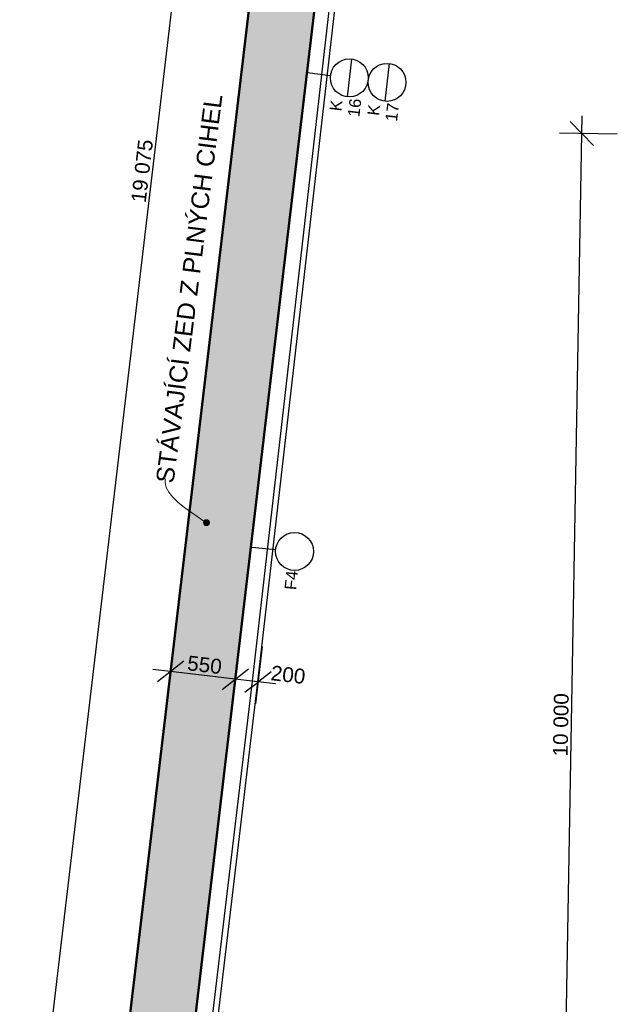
# Model space of a CAD drawing. Header units: millimetres. Extents: x -28761 to 4793, y -4271 to 20239.
# Tile 16 of 256: x -27530 to -22484, y 2877 to 11187. Entities that reach past the tile are written whole.
import ezdxf

# ---------------------------------------------------------------- set-up
doc = ezdxf.new("R2010")
doc.units = ezdxf.units.MM
doc.header["$MEASUREMENT"] = 0
doc.linetypes.add('Wipeout_Contour', pattern=[1000, 0, -1000])
for name, color, linetype in [('5._POHLED ZÁPADNÍ_1_401_text popis.txt', 7, 'Continuous'), ('5._POHLED ZÁPADNÍ_1_Anotace - S', 7, 'Continuous'), ('5._POHLED ZÁPADNÍ_1_Konstrukce - nosné', 7, 'Continuous'), ('5._POHLED ZÁPADNÍ_1_Kóty - SP', 7, 'Continuous'), ('5._POHLED ZÁPADNÍ_1_Nové_Konstrukce - nenosné', 7, 'Continuous'), ('5._POHLED ZÁPADNÍ_1_Nové_Kóty - SP', 7, 'Continuous'), ('5._POHLED ZÁPADNÍ_1_Nové_Situace', 7, 'Continuous'), ('5._POHLED ZÁPADNÍ_1_Nové_Výplně - Povrchové', 7, 'Continuous'), ('5._POHLED ZÁPADNÍ_1_Výplně – Řezové', 7, 'Continuous')]:
    doc.layers.add(name, color=color, linetype=linetype)
doc.styles.add('GENEROVANÝ_STYL_1', font='txt')
doc.styles.add('GENEROVANÝ_STYL_2', font='txt')

msp = doc.modelspace()

# ---------------------------------------------------------------- hatches: boundary and pattern name
at = {"layer": '5._POHLED ZÁPADNÍ_1_401_text popis.txt', "linetype": 'Continuous', "lineweight": 13}
msp.add_hatch(color=154, dxfattribs=at).paths.add_polyline_path([(-25978.3, 6942.2), (-25976.4, 6932.7), (-25971, 6924.5), (-25962.8, 6919.1), (-25953.3, 6917.2), (-25943.7, 6919.1), (-25935.6, 6924.5), (-25930.2, 6932.7), (-25928.3, 6942.2), (-25930.2, 6951.8), (-25935.6, 6959.9), (-25943.7, 6965.3), (-25953.3, 6967.2), (-25962.8, 6965.3), (-25971, 6959.9), (-25976.4, 6951.8)])
at = {"layer": '5._POHLED ZÁPADNÍ_1_Výplně – Řezové', "linetype": 'Continuous', "lineweight": 13}
for points in [[(-24647, 19278.8), (-25822.6, 9344.7), (-25276.5, 9280.1), (-24098.5, 19233.2)], [(-26268.2, 899.8), (-25276.5, 9280.1), (-25822.6, 9344.7), (-26822.1, 899.8)]]:
    msp.add_hatch(color=254, dxfattribs=at).paths.add_polyline_path(points)

# ---------------------------------------------------------------- linework, layer by layer
at = {"layer": '5._POHLED ZÁPADNÍ_1_401_text popis.txt', "color": 154, "linetype": 'Continuous', "lineweight": 13, "flags": 128}
msp.add_lwpolyline([(-25974.3, 6955.8), (-26135.9, 7068.2), (-26194.3, 7116.2), (-26239.2, 7160), (-26271.4, 7200.7), (-26291.9, 7239.4), (-26301.6, 7276.9), (-26301.5, 7314.3)], dxfattribs=at)
at = {"layer": '5._POHLED ZÁPADNÍ_1_401_text popis.txt', "color": 154, "linetype": 'Continuous', "lineweight": 13}
msp.add_circle((-25953.3, 6942.2), 25, dxfattribs=at)
at = {"layer": '5._POHLED ZÁPADNÍ_1_Konstrukce - nosné', "color": 7, "linetype": 'Continuous', "lineweight": 50, "flags": 128}
for points in [[(-24647, 19278.8), (-25822.6, 9344.7)], [(-25276.5, 9280.1), (-24098.5, 19233.2)], [(-25822.6, 9344.7), (-26887.2, 349.8)], [(-26268.2, 899.8), (-25276.5, 9280.1)]]:
    msp.add_lwpolyline(points, dxfattribs=at)
at = {"layer": '5._POHLED ZÁPADNÍ_1_Nové_Kóty - SP', "color": 1, "linetype": 'Continuous', "lineweight": 25}
for p, q in [((-22685.7, 10124.3), (-22882.2, 10327.8)), ((-22784, 10226.1), (-22781.3, 10376)), ((-22484, 10220.8), (-22971.4, 10229.4)), ((-22960, 230.6), (-22784, 10226.1)), ((-26233.6, 5872.5), (-26290.9, 5388.3)), ((-26255.6, 5686.2), (-26404.6, 5703.9))]:
    msp.add_line(p, q, dxfattribs=at)

# ---------------------------------------------------------------- texts
at = {"layer": '5._POHLED ZÁPADNÍ_1_401_text popis.txt', "color": 154, "linetype": 'Continuous', "lineweight": 13, "insert": (-26098, 8917.6), "char_height": 150, "attachment_point": 5, "rotation": 82.81008, "style": 'GENEROVANÝ_STYL_1'}
msp.add_mtext('\\A1;{\\pqc;\\fArial|b0|i0|c238|p38;STÁVAJÍCÍ ZED Z PLNÝCH CIHEL}', dxfattribs=at)
at = {"layer": '5._POHLED ZÁPADNÍ_1_Kóty - SP', "color": 1, "linetype": 'Continuous', "lineweight": 25, "char_height": 125, "attachment_point": 7, "style": 'GENEROVANÝ_STYL_2'}
for s, insert, width, rotation in [('\\A1;{\\pql;\\fArial|b0|i0|c0|p38;19\xa0075}', (-26464.7, 9637.9), 522.286, 83.25065), ('\\A1;{\\pql;\\fArial|b0|i0|c0|p38;550}', (-26120.9, 5695.5), 284.572, 353.25065), ('\\A1;{\\pql;\\fArial|b0|i0|c0|p38;10 000}', (-22901.6, 4967.6), 522.286, 88.99119)]:
    msp.add_mtext(s, dxfattribs=dict(at, insert=insert, width=width, rotation=rotation))

# ---------------------------------------------------------------- next in the draw order: wipeouts: each hides what was drawn before it
at = {"color": 254, "linetype": 'Wipeout_Contour', "lineweight": 0, "ltscale": 104534.888143}
msp.add_wipeout([(-26077.2, 899.8), (-25517.9, 5598.9), (-25567.5, 5604.9), (-26126.9, 905.7)], dxfattribs=at).dxf.layer = '5._POHLED ZÁPADNÍ_1_Nové_Výplně - Povrchové'

# ---------------------------------------------------------------- next in the draw order: linework, layer by layer
at = {"layer": '5._POHLED ZÁPADNÍ_1_Nové_Kóty - SP', "color": 1, "linetype": 'Continuous', "lineweight": 25}
for p, q in [((-26144.6, 5773.8), (-26366.7, 5598.7)), ((-25687.4, 5807.8), (-25744.7, 5323.7)), ((-25709.4, 5621.6), (-26255.6, 5686.2))]:
    msp.add_line(p, q, dxfattribs=at)
at = {"layer": '5._POHLED ZÁPADNÍ_1_Nové_Situace', "color": 1, "linetype": 'Continuous', "lineweight": 25, "flags": 128}
for points in [[(-25567.5, 5604.9), (-26126.9, 905.7)], [(-26077.2, 899.8), (-25517.9, 5598.9)]]:
    msp.add_lwpolyline(points, dxfattribs=at)

# ---------------------------------------------------------------- next in the draw order: wipeouts: each hides what was drawn before it
at = {"color": 254, "linetype": 'Wipeout_Contour', "lineweight": 0, "ltscale": 112651.676276}
msp.add_wipeout([(-25517.9, 5598.9), (-24081.5, 18148.7), (-24131.2, 18154.4), (-25567.6, 5604.6)], dxfattribs=at).dxf.layer = '5._POHLED ZÁPADNÍ_1_Nové_Výplně - Povrchové'

# ---------------------------------------------------------------- next in the draw order: linework, layer by layer
at = {"layer": '5._POHLED ZÁPADNÍ_1_Nové_Konstrukce - nenosné', "color": 1, "linetype": 'Continuous', "lineweight": 25}
for p, q in [((-24727.9, 10855), (-24765.5, 10536.8)), ((-24409.6, 10817.4), (-24447.3, 10499.1)), ((-24905.8, 10714.7), (-25103.9, 10738.2)), ((-25368.9, 6713.5), (-25567.6, 6731.6))]:
    msp.add_line(p, q, dxfattribs=at)
for centre in [(-24746.7, 10695.9), (-24428.5, 10658.2), (-25209.3, 6699)]:
    msp.add_circle(centre, 160.2, dxfattribs=at)
at = {"layer": '5._POHLED ZÁPADNÍ_1_Nové_Kóty - SP', "color": 1, "linetype": 'Continuous', "lineweight": 25}
for p, q in [((-27530.1, 422.9), (-25288.3, 19365.6)), ((-25482.6, 5896.9), (-25539.9, 5412.7)), ((-25820.5, 5534.1), (-25598.4, 5709.2)), ((-25629, 5511.4), (-25406.8, 5686.5)), ((-25517.9, 5598.9), (-25709.4, 5621.6)), ((-25368.9, 5581.3), (-25517.9, 5598.9))]:
    msp.add_line(p, q, dxfattribs=at)
at = {"layer": '5._POHLED ZÁPADNÍ_1_Nové_Situace', "color": 1, "linetype": 'Continuous', "lineweight": 25, "flags": 128}
for points in [[(-24131.2, 18154.4), (-25567.6, 5604.6)], [(-25517.9, 5598.9), (-24081.5, 18148.7)]]:
    msp.add_lwpolyline(points, dxfattribs=at)

# ---------------------------------------------------------------- next in the draw order: texts
at = {"layer": '5._POHLED ZÁPADNÍ_1_Anotace - S', "color": 1, "linetype": 'Continuous', "lineweight": 25, "char_height": 100, "attachment_point": 5, "rotation": 83.25065, "style": 'GENEROVANÝ_STYL_1'}
for s, insert, line_spacing_factor in [('\\A1;{\\pqc;\\fArial|b0|i0|c238|p38;K\\P\\pqc;\\fArial|b0|i0|c238|p38;1\\fArial|b0|i0|c238|p38;6}', (-24780.3, 10453.6), 0.940294), ('\\A1;{\\pqc;\\fArial|b0|i0|c238|p38;K\\P\\pqc;\\fArial|b0|i0|c238|p38;1\\fArial|b0|i0|c238|p38;7}', (-24462.9, 10416), 0.9406)]:
    msp.add_mtext(s, dxfattribs=dict(at, insert=insert, line_spacing_factor=line_spacing_factor))
at = {"layer": '5._POHLED ZÁPADNÍ_1_Anotace - S', "color": 1, "linetype": 'Continuous', "lineweight": 25, "insert": (-25237.2, 6455.9), "char_height": 100, "attachment_point": 5, "rotation": 84.79479, "style": 'GENEROVANÝ_STYL_1'}
msp.add_mtext('\\A1;{\\pqc;\\fArial|b0|i0|c238|p38;F4}', dxfattribs=at)
at = {"layer": '5._POHLED ZÁPADNÍ_1_Kóty - SP', "color": 1, "linetype": 'Continuous', "lineweight": 25, "insert": (-25415.6, 5612), "char_height": 125, "width": 284.572, "attachment_point": 7, "rotation": 353.25065, "style": 'GENEROVANÝ_STYL_2'}
msp.add_mtext('\\A1;{\\pql;\\fArial|b0|i0|c0|p38;200}', dxfattribs=at)

doc.saveas('drawing.dxf')
